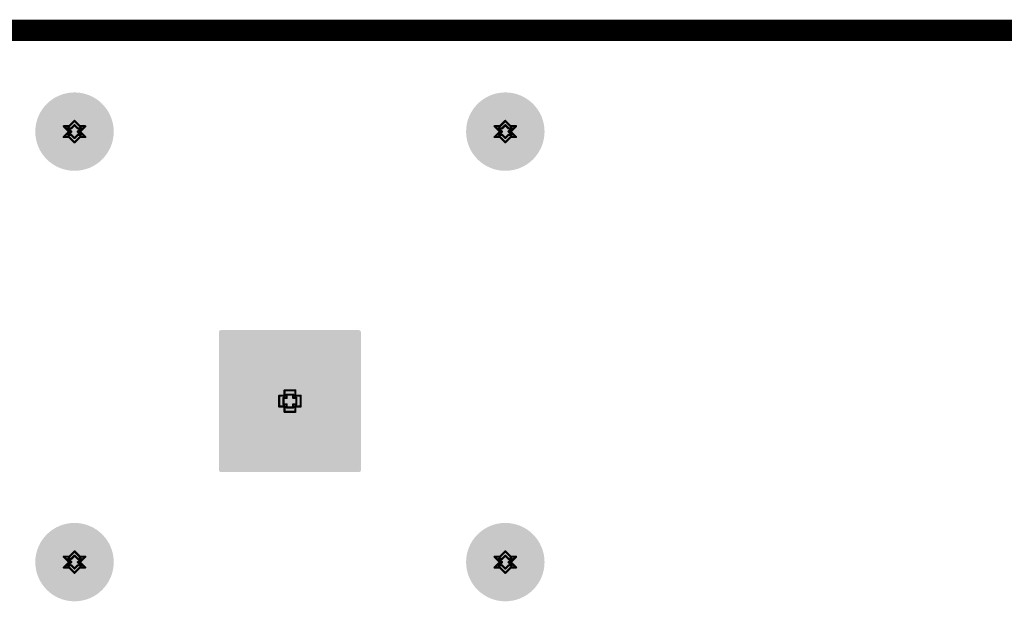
# Model space of a CAD drawing. Header units: inches. Extents: x -11.9 to 0, y -4.1 to 7.1.
# Tile 46 of 54: x -6.194 to -5.28, y 6.564 to 7.104. Entities that reach past the tile are written whole.
import ezdxf

# ---------------------------------------------------------------- set-up
doc = ezdxf.new("R2010")
doc.units = ezdxf.units.IN
doc.header["$MEASUREMENT"] = 0
for name, color, linetype in [('DrillDrawing', 1, 'Continuous'), ('Mechanical1', 6, 'Continuous'), ('MultiLayer', 9, 'Continuous'), ('PadHoleLayer', 156, 'Continuous')]:
    doc.layers.add(name, color=color, linetype=linetype)

# ---------------------------------------------------------------- blocks, each defined once
blk = doc.blocks.new('FP_FCR7350G_CONN_BANANA_JACK_MFG_45')
at = {"layer": 'MultiLayer'}
h = blk.add_hatch(color=9, dxfattribs=at)
edge = h.paths.add_edge_path()
edge.add_arc((0.18268, 0.2), 0.03642, 0, 360)
h = blk.add_hatch(color=9, dxfattribs=at)
edge = h.paths.add_edge_path()
edge.add_arc((0.58268, 0.2), 0.03642, 0, 360)
h = blk.add_hatch(color=9, dxfattribs=at)
edge = h.paths.add_edge_path()
edge.add_arc((0.3691, 0.06397), 0.00198, 90, 180)
edge.add_line((0.36713, 0.06397), (0.36713, -0.06397))
edge.add_arc((0.3691, -0.06397), 0.00198, 180, 270)
edge.add_line((0.3691, -0.06594), (0.49704, -0.06594))
edge.add_arc((0.49704, -0.06397), 0.00198, 270, 360)
edge.add_line((0.49902, -0.06397), (0.49902, 0.06397))
edge.add_arc((0.49704, 0.06397), 0.00198, 0, 90)
edge.add_line((0.49704, 0.06594), (0.3691, 0.06594))
h = blk.add_hatch(color=9, dxfattribs=at)
edge = h.paths.add_edge_path()
edge.add_arc((0.18268, -0.2), 0.03642, 0, 360)
h = blk.add_hatch(color=9, dxfattribs=at)
edge = h.paths.add_edge_path()
edge.add_arc((0.58268, -0.2), 0.03642, 0, 360)
at = {"layer": 'PadHoleLayer'}
h = blk.add_hatch(color=156, dxfattribs=at)
edge = h.paths.add_edge_path()
edge.add_arc((0.18268, 0.2), 0.02362, 0, 360)
h = blk.add_hatch(color=156, dxfattribs=at)
edge = h.paths.add_edge_path()
edge.add_arc((0.58268, 0.2), 0.02362, 0, 360)
h = blk.add_hatch(color=156, dxfattribs=at)
edge = h.paths.add_edge_path()
edge.add_arc((0.43307, 0), 0.04331, 0, 360)
h = blk.add_hatch(color=156, dxfattribs=at)
edge = h.paths.add_edge_path()
edge.add_arc((0.18268, -0.2), 0.02362, 0, 360)
h = blk.add_hatch(color=156, dxfattribs=at)
edge = h.paths.add_edge_path()
edge.add_arc((0.58268, -0.2), 0.02362, 0, 360)

msp = doc.modelspace()

# ---------------------------------------------------------------- linework, layer by layer
at = {"layer": 'DrillDrawing', "const_width": 0.002}
for points in [[(-6.15285, 7.00532), (-6.14785, 7.00032)], [(-6.15285, 7.00532), (-6.14785, 7.00532)], [(-6.14885, 7.00332), (-6.14585, 7.00032)], [(-6.14885, 7.00332), (-6.14585, 7.00332)], [(-6.14785, 7.00532), (-6.14285, 7.01032)], [(-6.14585, 7.00332), (-6.14285, 7.00632)], [(-6.14285, 7.01032), (-6.13785, 7.00532)], [(-6.14285, 7.00632), (-6.13985, 7.00332)], [(-6.13985, 7.00332), (-6.13685, 7.00332)], [(-6.13985, 7.00032), (-6.13685, 7.00332)], [(-6.13785, 7.00532), (-6.13285, 7.00532)], [(-6.13785, 7.00032), (-6.13285, 7.00532)], [(-5.75285, 7.00532), (-5.74785, 7.00032)], [(-5.75285, 7.00532), (-5.74785, 7.00532)], [(-5.74885, 7.00332), (-5.74585, 7.00032)], [(-5.74885, 7.00332), (-5.74585, 7.00332)], [(-5.74785, 7.00532), (-5.74285, 7.01032)], [(-5.74585, 7.00332), (-5.74285, 7.00632)], [(-5.74285, 7.01032), (-5.73785, 7.00532)], [(-5.74285, 7.00632), (-5.73985, 7.00332)], [(-5.73985, 7.00332), (-5.73685, 7.00332)], [(-5.73985, 7.00032), (-5.73685, 7.00332)], [(-5.73785, 7.00532), (-5.73285, 7.00532)], [(-5.73785, 7.00032), (-5.73285, 7.00532)], [(-6.15285, 6.99532), (-6.14785, 7.00032)], [(-6.15285, 6.99532), (-6.14785, 6.99532)], [(-6.14885, 6.99732), (-6.14585, 7.00032)], [(-6.14885, 6.99732), (-6.14585, 6.99732)], [(-6.14785, 6.99532), (-6.14285, 6.99032)], [(-6.14585, 6.99732), (-6.14285, 6.99432)], [(-6.14285, 6.99432), (-6.13985, 6.99732)], [(-6.14285, 6.99032), (-6.13785, 6.99532)], [(-6.13985, 7.00032), (-6.13685, 6.99732)], [(-6.13985, 6.99732), (-6.13685, 6.99732)], [(-6.13785, 7.00032), (-6.13285, 6.99532)], [(-6.13785, 6.99532), (-6.13285, 6.99532)], [(-5.75285, 6.99532), (-5.74785, 7.00032)], [(-5.75285, 6.99532), (-5.74785, 6.99532)], [(-5.74885, 6.99732), (-5.74585, 7.00032)], [(-5.74885, 6.99732), (-5.74585, 6.99732)], [(-5.74785, 6.99532), (-5.74285, 6.99032)], [(-5.74585, 6.99732), (-5.74285, 6.99432)], [(-5.74285, 6.99432), (-5.73985, 6.99732)], [(-5.74285, 6.99032), (-5.73785, 6.99532)], [(-5.73985, 7.00032), (-5.73685, 6.99732)], [(-5.73985, 6.99732), (-5.73685, 6.99732)], [(-5.73785, 7.00032), (-5.73285, 6.99532)], [(-5.73785, 6.99532), (-5.73285, 6.99532)], [(-5.94785, 6.75493), (-5.94785, 6.75993)], [(-5.94785, 6.75993), (-5.93785, 6.75993)], [(-5.94585, 6.75293), (-5.94585, 6.75593)], [(-5.94585, 6.75593), (-5.93985, 6.75593)], [(-5.93985, 6.75293), (-5.93985, 6.75593)], [(-5.93785, 6.75493), (-5.93785, 6.75993)], [(-5.95285, 6.74493), (-5.95285, 6.75493)], [(-5.95285, 6.75493), (-5.94785, 6.75493)], [(-5.94885, 6.74693), (-5.94885, 6.75293)], [(-5.94885, 6.75293), (-5.94585, 6.75293)], [(-5.94885, 6.74693), (-5.94585, 6.74693)], [(-5.94585, 6.74393), (-5.94585, 6.74693)], [(-5.93985, 6.75293), (-5.93685, 6.75293)], [(-5.93985, 6.74693), (-5.93685, 6.74693)], [(-5.93985, 6.74393), (-5.93985, 6.74693)], [(-5.93785, 6.75493), (-5.93285, 6.75493)], [(-5.93685, 6.74693), (-5.93685, 6.75293)], [(-5.93285, 6.74493), (-5.93285, 6.75493)], [(-5.95285, 6.74493), (-5.94785, 6.74493)], [(-5.94785, 6.73993), (-5.94785, 6.74493)], [(-5.94785, 6.73993), (-5.93785, 6.73993)], [(-5.94585, 6.74393), (-5.93985, 6.74393)], [(-5.93785, 6.74493), (-5.93285, 6.74493)], [(-5.93785, 6.73993), (-5.93785, 6.74493)], [(-6.14785, 6.60532), (-6.14285, 6.61032)], [(-6.14285, 6.61032), (-6.13785, 6.60532)], [(-5.74785, 6.60532), (-5.74285, 6.61032)], [(-5.74285, 6.61032), (-5.73785, 6.60532)], [(-6.15285, 6.60532), (-6.14785, 6.60032)], [(-6.15285, 6.60532), (-6.14785, 6.60532)], [(-6.15285, 6.59532), (-6.14785, 6.60032)], [(-6.14885, 6.60332), (-6.14585, 6.60032)], [(-6.14885, 6.60332), (-6.14585, 6.60332)], [(-6.14885, 6.59732), (-6.14585, 6.60032)], [(-6.14585, 6.60332), (-6.14285, 6.60632)], [(-6.14285, 6.60632), (-6.13985, 6.60332)], [(-6.13985, 6.60332), (-6.13685, 6.60332)], [(-6.13985, 6.60032), (-6.13685, 6.60332)], [(-6.13985, 6.60032), (-6.13685, 6.59732)], [(-6.13785, 6.60532), (-6.13285, 6.60532)], [(-6.13785, 6.60032), (-6.13285, 6.60532)], [(-6.13785, 6.60032), (-6.13285, 6.59532)], [(-5.75285, 6.60532), (-5.74785, 6.60032)], [(-5.75285, 6.60532), (-5.74785, 6.60532)], [(-5.75285, 6.59532), (-5.74785, 6.60032)], [(-5.74885, 6.60332), (-5.74585, 6.60032)], [(-5.74885, 6.60332), (-5.74585, 6.60332)], [(-5.74885, 6.59732), (-5.74585, 6.60032)], [(-5.74585, 6.60332), (-5.74285, 6.60632)], [(-5.74285, 6.60632), (-5.73985, 6.60332)], [(-5.73985, 6.60332), (-5.73685, 6.60332)], [(-5.73985, 6.60032), (-5.73685, 6.60332)], [(-5.73985, 6.60032), (-5.73685, 6.59732)], [(-5.73785, 6.60532), (-5.73285, 6.60532)], [(-5.73785, 6.60032), (-5.73285, 6.60532)], [(-5.73785, 6.60032), (-5.73285, 6.59532)], [(-6.15285, 6.59532), (-6.14785, 6.59532)], [(-6.14885, 6.59732), (-6.14585, 6.59732)], [(-6.14785, 6.59532), (-6.14285, 6.59032)], [(-6.14585, 6.59732), (-6.14285, 6.59432)], [(-6.14285, 6.59432), (-6.13985, 6.59732)], [(-6.14285, 6.59032), (-6.13785, 6.59532)], [(-6.13985, 6.59732), (-6.13685, 6.59732)], [(-6.13785, 6.59532), (-6.13285, 6.59532)], [(-5.75285, 6.59532), (-5.74785, 6.59532)], [(-5.74885, 6.59732), (-5.74585, 6.59732)], [(-5.74785, 6.59532), (-5.74285, 6.59032)], [(-5.74585, 6.59732), (-5.74285, 6.59432)], [(-5.74285, 6.59432), (-5.73985, 6.59732)], [(-5.74285, 6.59032), (-5.73785, 6.59532)], [(-5.73985, 6.59732), (-5.73685, 6.59732)], [(-5.73785, 6.59532), (-5.73285, 6.59532)]]:
    msp.add_lwpolyline(points, dxfattribs=at)
at = {"layer": 'DrillDrawing', "const_width": 0.001}
for points in [[(-6.15335, 7.00532, 1), (-6.15235, 7.00532, 1)], [(-6.15335, 7.00532, 1), (-6.15235, 7.00532, 1)], [(-6.14935, 7.00332, 1), (-6.14835, 7.00332, 1)], [(-6.14935, 7.00332, 1), (-6.14835, 7.00332, 1)], [(-6.14835, 7.00532, 1), (-6.14735, 7.00532, 1)], [(-6.14835, 7.00532, 1), (-6.14735, 7.00532, 1)], [(-6.14635, 7.00332, 1), (-6.14535, 7.00332, 1)], [(-6.14635, 7.00332, 1), (-6.14535, 7.00332, 1)], [(-6.14335, 7.01032, 1), (-6.14235, 7.01032, 1)], [(-6.14335, 7.01032, 1), (-6.14235, 7.01032, 1)], [(-6.14335, 7.00632, 1), (-6.14235, 7.00632, 1)], [(-6.14335, 7.00632, 1), (-6.14235, 7.00632, 1)], [(-6.14035, 7.00332, 1), (-6.13935, 7.00332, 1)], [(-6.14035, 7.00332, 1), (-6.13935, 7.00332, 1)], [(-6.13835, 7.00532, 1), (-6.13735, 7.00532, 1)], [(-6.13835, 7.00532, 1), (-6.13735, 7.00532, 1)], [(-6.13735, 7.00332, 1), (-6.13635, 7.00332, 1)], [(-6.13735, 7.00332, 1), (-6.13635, 7.00332, 1)], [(-6.13335, 7.00532, 1), (-6.13235, 7.00532, 1)], [(-6.13335, 7.00532, 1), (-6.13235, 7.00532, 1)], [(-5.75335, 7.00532, 1), (-5.75235, 7.00532, 1)], [(-5.75335, 7.00532, 1), (-5.75235, 7.00532, 1)], [(-5.74935, 7.00332, 1), (-5.74835, 7.00332, 1)], [(-5.74935, 7.00332, 1), (-5.74835, 7.00332, 1)], [(-5.74835, 7.00532, 1), (-5.74735, 7.00532, 1)], [(-5.74835, 7.00532, 1), (-5.74735, 7.00532, 1)], [(-5.74635, 7.00332, 1), (-5.74535, 7.00332, 1)], [(-5.74635, 7.00332, 1), (-5.74535, 7.00332, 1)], [(-5.74335, 7.01032, 1), (-5.74235, 7.01032, 1)], [(-5.74335, 7.01032, 1), (-5.74235, 7.01032, 1)], [(-5.74335, 7.00632, 1), (-5.74235, 7.00632, 1)], [(-5.74335, 7.00632, 1), (-5.74235, 7.00632, 1)], [(-5.74035, 7.00332, 1), (-5.73935, 7.00332, 1)], [(-5.74035, 7.00332, 1), (-5.73935, 7.00332, 1)], [(-5.73835, 7.00532, 1), (-5.73735, 7.00532, 1)], [(-5.73835, 7.00532, 1), (-5.73735, 7.00532, 1)], [(-5.73735, 7.00332, 1), (-5.73635, 7.00332, 1)], [(-5.73735, 7.00332, 1), (-5.73635, 7.00332, 1)], [(-5.73335, 7.00532, 1), (-5.73235, 7.00532, 1)], [(-5.73335, 7.00532, 1), (-5.73235, 7.00532, 1)], [(-6.15335, 6.99532, 1), (-6.15235, 6.99532, 1)], [(-6.15335, 6.99532, 1), (-6.15235, 6.99532, 1)], [(-6.14935, 6.99732, 1), (-6.14835, 6.99732, 1)], [(-6.14935, 6.99732, 1), (-6.14835, 6.99732, 1)], [(-6.14835, 7.00032, 1), (-6.14735, 7.00032, 1)], [(-6.14835, 7.00032, 1), (-6.14735, 7.00032, 1)], [(-6.14835, 6.99532, 1), (-6.14735, 6.99532, 1)], [(-6.14835, 6.99532, 1), (-6.14735, 6.99532, 1)], [(-6.14635, 7.00032, 1), (-6.14535, 7.00032, 1)], [(-6.14635, 7.00032, 1), (-6.14535, 7.00032, 1)], [(-6.14635, 6.99732, 1), (-6.14535, 6.99732, 1)], [(-6.14635, 6.99732, 1), (-6.14535, 6.99732, 1)], [(-6.14335, 6.99432, 1), (-6.14235, 6.99432, 1)], [(-6.14335, 6.99432, 1), (-6.14235, 6.99432, 1)], [(-6.14035, 7.00032, 1), (-6.13935, 7.00032, 1)], [(-6.14035, 7.00032, 1), (-6.13935, 7.00032, 1)], [(-6.14035, 6.99732, 1), (-6.13935, 6.99732, 1)], [(-6.14035, 6.99732, 1), (-6.13935, 6.99732, 1)], [(-6.13835, 7.00032, 1), (-6.13735, 7.00032, 1)], [(-6.13835, 7.00032, 1), (-6.13735, 7.00032, 1)], [(-6.13835, 6.99532, 1), (-6.13735, 6.99532, 1)], [(-6.13835, 6.99532, 1), (-6.13735, 6.99532, 1)], [(-6.13735, 6.99732, 1), (-6.13635, 6.99732, 1)], [(-6.13735, 6.99732, 1), (-6.13635, 6.99732, 1)], [(-6.13335, 6.99532, 1), (-6.13235, 6.99532, 1)], [(-6.13335, 6.99532, 1), (-6.13235, 6.99532, 1)], [(-5.75335, 6.99532, 1), (-5.75235, 6.99532, 1)], [(-5.75335, 6.99532, 1), (-5.75235, 6.99532, 1)], [(-5.74935, 6.99732, 1), (-5.74835, 6.99732, 1)], [(-5.74935, 6.99732, 1), (-5.74835, 6.99732, 1)], [(-5.74835, 7.00032, 1), (-5.74735, 7.00032, 1)], [(-5.74835, 7.00032, 1), (-5.74735, 7.00032, 1)], [(-5.74835, 6.99532, 1), (-5.74735, 6.99532, 1)], [(-5.74835, 6.99532, 1), (-5.74735, 6.99532, 1)], [(-5.74635, 7.00032, 1), (-5.74535, 7.00032, 1)], [(-5.74635, 7.00032, 1), (-5.74535, 7.00032, 1)], [(-5.74635, 6.99732, 1), (-5.74535, 6.99732, 1)], [(-5.74635, 6.99732, 1), (-5.74535, 6.99732, 1)], [(-5.74335, 6.99432, 1), (-5.74235, 6.99432, 1)], [(-5.74335, 6.99432, 1), (-5.74235, 6.99432, 1)], [(-5.74035, 7.00032, 1), (-5.73935, 7.00032, 1)], [(-5.74035, 7.00032, 1), (-5.73935, 7.00032, 1)], [(-5.74035, 6.99732, 1), (-5.73935, 6.99732, 1)], [(-5.74035, 6.99732, 1), (-5.73935, 6.99732, 1)], [(-5.73835, 7.00032, 1), (-5.73735, 7.00032, 1)], [(-5.73835, 7.00032, 1), (-5.73735, 7.00032, 1)], [(-5.73835, 6.99532, 1), (-5.73735, 6.99532, 1)], [(-5.73835, 6.99532, 1), (-5.73735, 6.99532, 1)], [(-5.73735, 6.99732, 1), (-5.73635, 6.99732, 1)], [(-5.73735, 6.99732, 1), (-5.73635, 6.99732, 1)], [(-5.73335, 6.99532, 1), (-5.73235, 6.99532, 1)], [(-5.73335, 6.99532, 1), (-5.73235, 6.99532, 1)], [(-6.14335, 6.99032, 1), (-6.14235, 6.99032, 1)], [(-6.14335, 6.99032, 1), (-6.14235, 6.99032, 1)], [(-5.74335, 6.99032, 1), (-5.74235, 6.99032, 1)], [(-5.74335, 6.99032, 1), (-5.74235, 6.99032, 1)], [(-5.94835, 6.75993, 1), (-5.94735, 6.75993, 1)], [(-5.94835, 6.75993, 1), (-5.94735, 6.75993, 1)], [(-5.94635, 6.75593, 1), (-5.94535, 6.75593, 1)], [(-5.94635, 6.75593, 1), (-5.94535, 6.75593, 1)], [(-5.94035, 6.75593, 1), (-5.93935, 6.75593, 1)], [(-5.94035, 6.75593, 1), (-5.93935, 6.75593, 1)], [(-5.93835, 6.75993, 1), (-5.93735, 6.75993, 1)], [(-5.93835, 6.75993, 1), (-5.93735, 6.75993, 1)], [(-5.95335, 6.75493, 1), (-5.95235, 6.75493, 1)], [(-5.95335, 6.75493, 1), (-5.95235, 6.75493, 1)], [(-5.94935, 6.75293, 1), (-5.94835, 6.75293, 1)], [(-5.94935, 6.75293, 1), (-5.94835, 6.75293, 1)], [(-5.94935, 6.74693, 1), (-5.94835, 6.74693, 1)], [(-5.94935, 6.74693, 1), (-5.94835, 6.74693, 1)], [(-5.94835, 6.75493, 1), (-5.94735, 6.75493, 1)], [(-5.94835, 6.75493, 1), (-5.94735, 6.75493, 1)], [(-5.94635, 6.75293, 1), (-5.94535, 6.75293, 1)], [(-5.94635, 6.75293, 1), (-5.94535, 6.75293, 1)], [(-5.94635, 6.74693, 1), (-5.94535, 6.74693, 1)], [(-5.94635, 6.74693, 1), (-5.94535, 6.74693, 1)], [(-5.94035, 6.75293, 1), (-5.93935, 6.75293, 1)], [(-5.94035, 6.75293, 1), (-5.93935, 6.75293, 1)], [(-5.94035, 6.74693, 1), (-5.93935, 6.74693, 1)], [(-5.94035, 6.74693, 1), (-5.93935, 6.74693, 1)], [(-5.93835, 6.75493, 1), (-5.93735, 6.75493, 1)], [(-5.93835, 6.75493, 1), (-5.93735, 6.75493, 1)], [(-5.93735, 6.75293, 1), (-5.93635, 6.75293, 1)], [(-5.93735, 6.75293, 1), (-5.93635, 6.75293, 1)], [(-5.93735, 6.74693, 1), (-5.93635, 6.74693, 1)], [(-5.93735, 6.74693, 1), (-5.93635, 6.74693, 1)], [(-5.93335, 6.75493, 1), (-5.93235, 6.75493, 1)], [(-5.93335, 6.75493, 1), (-5.93235, 6.75493, 1)], [(-5.95335, 6.74493, 1), (-5.95235, 6.74493, 1)], [(-5.95335, 6.74493, 1), (-5.95235, 6.74493, 1)], [(-5.94835, 6.74493, 1), (-5.94735, 6.74493, 1)], [(-5.94835, 6.74493, 1), (-5.94735, 6.74493, 1)], [(-5.94835, 6.73993, 1), (-5.94735, 6.73993, 1)], [(-5.94835, 6.73993, 1), (-5.94735, 6.73993, 1)], [(-5.94635, 6.74393, 1), (-5.94535, 6.74393, 1)], [(-5.94635, 6.74393, 1), (-5.94535, 6.74393, 1)], [(-5.94035, 6.74393, 1), (-5.93935, 6.74393, 1)], [(-5.94035, 6.74393, 1), (-5.93935, 6.74393, 1)], [(-5.93835, 6.74493, 1), (-5.93735, 6.74493, 1)], [(-5.93835, 6.74493, 1), (-5.93735, 6.74493, 1)], [(-5.93835, 6.73993, 1), (-5.93735, 6.73993, 1)], [(-5.93835, 6.73993, 1), (-5.93735, 6.73993, 1)], [(-5.93335, 6.74493, 1), (-5.93235, 6.74493, 1)], [(-5.93335, 6.74493, 1), (-5.93235, 6.74493, 1)], [(-6.14335, 6.61032, 1), (-6.14235, 6.61032, 1)], [(-6.14335, 6.61032, 1), (-6.14235, 6.61032, 1)], [(-5.74335, 6.61032, 1), (-5.74235, 6.61032, 1)], [(-5.74335, 6.61032, 1), (-5.74235, 6.61032, 1)], [(-6.15335, 6.60532, 1), (-6.15235, 6.60532, 1)], [(-6.15335, 6.60532, 1), (-6.15235, 6.60532, 1)], [(-6.14935, 6.60332, 1), (-6.14835, 6.60332, 1)], [(-6.14935, 6.60332, 1), (-6.14835, 6.60332, 1)], [(-6.14835, 6.60532, 1), (-6.14735, 6.60532, 1)], [(-6.14835, 6.60532, 1), (-6.14735, 6.60532, 1)], [(-6.14835, 6.60032, 1), (-6.14735, 6.60032, 1)], [(-6.14835, 6.60032, 1), (-6.14735, 6.60032, 1)], [(-6.14635, 6.60332, 1), (-6.14535, 6.60332, 1)], [(-6.14635, 6.60332, 1), (-6.14535, 6.60332, 1)], [(-6.14635, 6.60032, 1), (-6.14535, 6.60032, 1)], [(-6.14635, 6.60032, 1), (-6.14535, 6.60032, 1)], [(-6.14335, 6.60632, 1), (-6.14235, 6.60632, 1)], [(-6.14335, 6.60632, 1), (-6.14235, 6.60632, 1)], [(-6.14035, 6.60332, 1), (-6.13935, 6.60332, 1)], [(-6.14035, 6.60332, 1), (-6.13935, 6.60332, 1)], [(-6.14035, 6.60032, 1), (-6.13935, 6.60032, 1)], [(-6.14035, 6.60032, 1), (-6.13935, 6.60032, 1)], [(-6.13835, 6.60532, 1), (-6.13735, 6.60532, 1)], [(-6.13835, 6.60532, 1), (-6.13735, 6.60532, 1)], [(-6.13835, 6.60032, 1), (-6.13735, 6.60032, 1)], [(-6.13835, 6.60032, 1), (-6.13735, 6.60032, 1)], [(-6.13735, 6.60332, 1), (-6.13635, 6.60332, 1)], [(-6.13735, 6.60332, 1), (-6.13635, 6.60332, 1)], [(-6.13335, 6.60532, 1), (-6.13235, 6.60532, 1)], [(-6.13335, 6.60532, 1), (-6.13235, 6.60532, 1)], [(-5.75335, 6.60532, 1), (-5.75235, 6.60532, 1)], [(-5.75335, 6.60532, 1), (-5.75235, 6.60532, 1)], [(-5.74935, 6.60332, 1), (-5.74835, 6.60332, 1)], [(-5.74935, 6.60332, 1), (-5.74835, 6.60332, 1)], [(-5.74835, 6.60532, 1), (-5.74735, 6.60532, 1)], [(-5.74835, 6.60532, 1), (-5.74735, 6.60532, 1)], [(-5.74835, 6.60032, 1), (-5.74735, 6.60032, 1)], [(-5.74835, 6.60032, 1), (-5.74735, 6.60032, 1)], [(-5.74635, 6.60332, 1), (-5.74535, 6.60332, 1)], [(-5.74635, 6.60332, 1), (-5.74535, 6.60332, 1)], [(-5.74635, 6.60032, 1), (-5.74535, 6.60032, 1)], [(-5.74635, 6.60032, 1), (-5.74535, 6.60032, 1)], [(-5.74335, 6.60632, 1), (-5.74235, 6.60632, 1)], [(-5.74335, 6.60632, 1), (-5.74235, 6.60632, 1)], [(-5.74035, 6.60332, 1), (-5.73935, 6.60332, 1)], [(-5.74035, 6.60332, 1), (-5.73935, 6.60332, 1)], [(-5.74035, 6.60032, 1), (-5.73935, 6.60032, 1)], [(-5.74035, 6.60032, 1), (-5.73935, 6.60032, 1)], [(-5.73835, 6.60532, 1), (-5.73735, 6.60532, 1)], [(-5.73835, 6.60532, 1), (-5.73735, 6.60532, 1)], [(-5.73835, 6.60032, 1), (-5.73735, 6.60032, 1)], [(-5.73835, 6.60032, 1), (-5.73735, 6.60032, 1)], [(-5.73735, 6.60332, 1), (-5.73635, 6.60332, 1)], [(-5.73735, 6.60332, 1), (-5.73635, 6.60332, 1)], [(-5.73335, 6.60532, 1), (-5.73235, 6.60532, 1)], [(-5.73335, 6.60532, 1), (-5.73235, 6.60532, 1)], [(-6.15335, 6.59532, 1), (-6.15235, 6.59532, 1)], [(-6.15335, 6.59532, 1), (-6.15235, 6.59532, 1)], [(-6.14935, 6.59732, 1), (-6.14835, 6.59732, 1)], [(-6.14935, 6.59732, 1), (-6.14835, 6.59732, 1)], [(-6.14835, 6.59532, 1), (-6.14735, 6.59532, 1)], [(-6.14835, 6.59532, 1), (-6.14735, 6.59532, 1)], [(-6.14635, 6.59732, 1), (-6.14535, 6.59732, 1)], [(-6.14635, 6.59732, 1), (-6.14535, 6.59732, 1)], [(-6.14335, 6.59432, 1), (-6.14235, 6.59432, 1)], [(-6.14335, 6.59432, 1), (-6.14235, 6.59432, 1)], [(-6.14035, 6.59732, 1), (-6.13935, 6.59732, 1)], [(-6.14035, 6.59732, 1), (-6.13935, 6.59732, 1)], [(-6.13835, 6.59532, 1), (-6.13735, 6.59532, 1)], [(-6.13835, 6.59532, 1), (-6.13735, 6.59532, 1)], [(-6.13735, 6.59732, 1), (-6.13635, 6.59732, 1)], [(-6.13735, 6.59732, 1), (-6.13635, 6.59732, 1)], [(-6.13335, 6.59532, 1), (-6.13235, 6.59532, 1)], [(-6.13335, 6.59532, 1), (-6.13235, 6.59532, 1)], [(-5.75335, 6.59532, 1), (-5.75235, 6.59532, 1)], [(-5.75335, 6.59532, 1), (-5.75235, 6.59532, 1)], [(-5.74935, 6.59732, 1), (-5.74835, 6.59732, 1)], [(-5.74935, 6.59732, 1), (-5.74835, 6.59732, 1)], [(-5.74835, 6.59532, 1), (-5.74735, 6.59532, 1)], [(-5.74835, 6.59532, 1), (-5.74735, 6.59532, 1)], [(-5.74635, 6.59732, 1), (-5.74535, 6.59732, 1)], [(-5.74635, 6.59732, 1), (-5.74535, 6.59732, 1)], [(-5.74335, 6.59432, 1), (-5.74235, 6.59432, 1)], [(-5.74335, 6.59432, 1), (-5.74235, 6.59432, 1)], [(-5.74035, 6.59732, 1), (-5.73935, 6.59732, 1)], [(-5.74035, 6.59732, 1), (-5.73935, 6.59732, 1)], [(-5.73835, 6.59532, 1), (-5.73735, 6.59532, 1)], [(-5.73835, 6.59532, 1), (-5.73735, 6.59532, 1)], [(-5.73735, 6.59732, 1), (-5.73635, 6.59732, 1)], [(-5.73735, 6.59732, 1), (-5.73635, 6.59732, 1)], [(-5.73335, 6.59532, 1), (-5.73235, 6.59532, 1)], [(-5.73335, 6.59532, 1), (-5.73235, 6.59532, 1)], [(-6.14335, 6.59032, 1), (-6.14235, 6.59032, 1)], [(-6.14335, 6.59032, 1), (-6.14235, 6.59032, 1)], [(-5.74335, 6.59032, 1), (-5.74235, 6.59032, 1)], [(-5.74335, 6.59032, 1), (-5.74235, 6.59032, 1)]]:
    msp.add_lwpolyline(points, format="xyb", close=True, dxfattribs=at)
at = {"layer": 'Mechanical1', "const_width": 0.01969}
msp.add_lwpolyline([(-11.01575, 7.09449), (0, 7.09449)], dxfattribs=at)
msp.add_lwpolyline([(-11.01575, 7.09449), (0, 7.09449)], dxfattribs=at)
msp.add_lwpolyline([(-11.01575, 7.09449), (0, 7.09449)], dxfattribs=at)

# ---------------------------------------------------------------- block references
at = {"rotation": 270}
msp.add_blockref('FP_FCR7350G_CONN_BANANA_JACK_MFG_45', (-5.94285, 7.183), dxfattribs=at)

doc.saveas('drawing.dxf')
